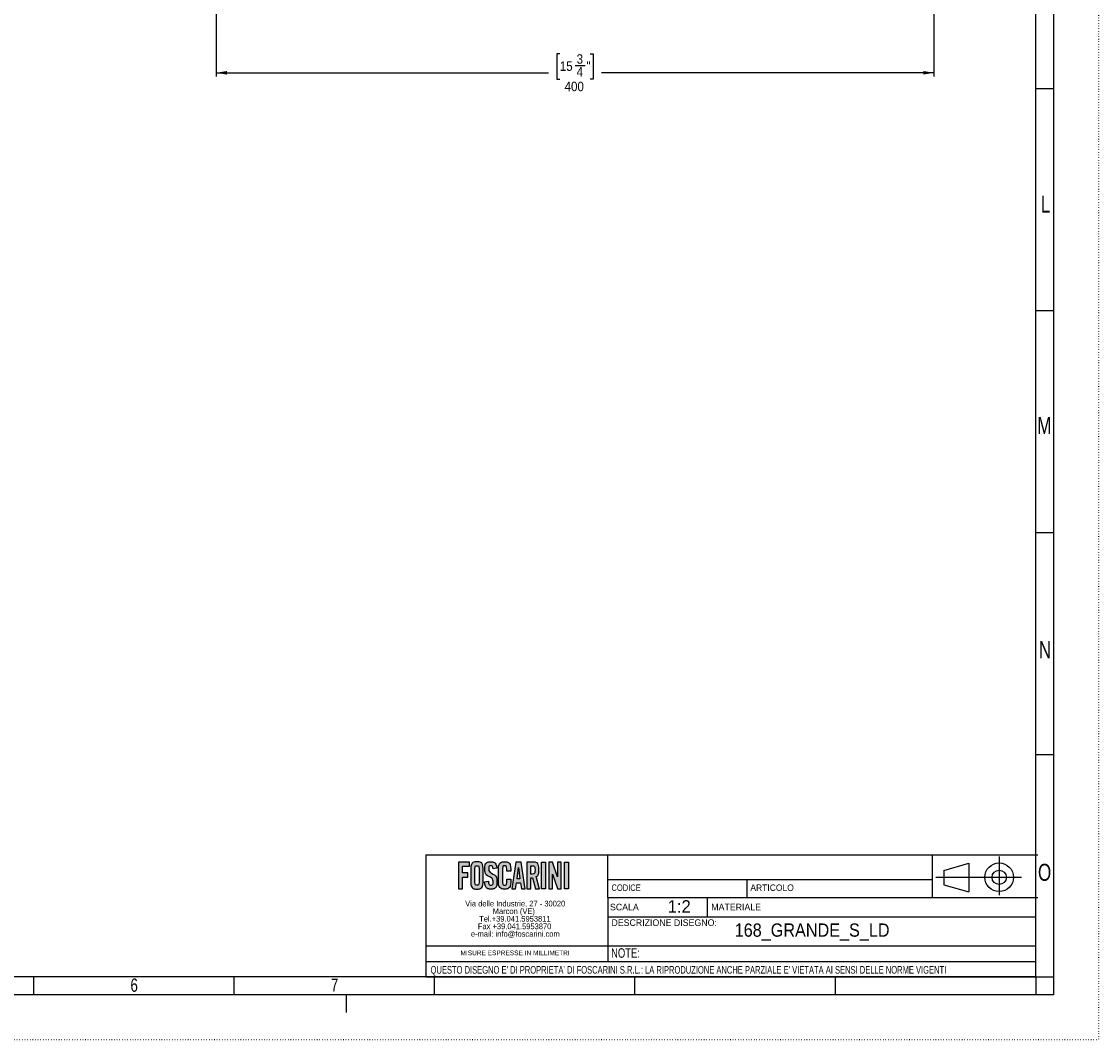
# Model space of a CAD drawing. Extents: x 0 to 594, y 0 to 841.
# Tile 3 of 9: x 294 to 594, y 0 to 284. Entities that reach past the tile are written whole.
import ezdxf
from ezdxf.enums import TextEntityAlignment as Align

# ---------------------------------------------------------------- set-up
doc = ezdxf.new("R2010")
doc.units = 0
doc.linetypes.add('SLD-PUNTI', pattern=[0.635, 0, -0.635])
doc.linetypes.add('SLD-SOLIDO', pattern=[0])
doc.layers.get('0').update_dxf_attribs({"linetype": 'CONTINUOUS'})
for name, color, linetype in [('CARTIGLIO', 7, 'SLD-SOLIDO'), ('DEFAULT', 15, 'SLD-SOLIDO'), ('FORMAT', 7, 'SLD-SOLIDO')]:
    doc.layers.add(name, color=color, linetype=linetype)
doc.styles.add('SLDTEXTSTYLE0', font='ARIAL.TTF', dxfattribs={"width": 0.948})
doc.styles.add('SLDTEXTSTYLE1', font='ARIAL.TTF', dxfattribs={"width": 0.8058})
doc.styles.add('SLDTEXTSTYLE2', font='ARIALN.TTF', dxfattribs={"width": 0.87})
doc.styles.add('SLDTEXTSTYLE3', font='GOTHIC.TTF', dxfattribs={"width": 0.913})
doc.styles.get("Standard").update_dxf_attribs({"font": 'GOTHIC.TTF'})
doc.dimstyles.new('SLDDIMSTYLE0', dxfattribs={"dimtxt": 2.645833, "dimasz": 3, "dimexe": 0, "dimexo": 0.0625, "dimgap": 0.661458, "dimtad": 0, "dimdec": 1, "dimlfac": 2, "dimrnd": 1e-09, "dimzin": 12, "dimtxsty": 'SLDTEXTSTYLE3', "dimsah": 1, "dimcen": 0.09, "dimazin": 3, "dimtfac": 1, "dimtdec": 1, "dimtofl": 0, "dimtmove": 0, "dimatfit": 3, "dimtolj": 1, "dimtzin": 12})

# ---------------------------------------------------------------- blocks, each defined once
blk = doc.blocks.new('SW_NOTE_0')
at = {"layer": 'CARTIGLIO', "color": 0, "insert": (0, 2.39), "char_height": 1.8521, "attachment_point": 1, "style": 'SLDTEXTSTYLE0'}
blk.add_mtext('DESCRIZIONE DISEGNO:', dxfattribs=at)
blk = doc.blocks.new('SW_NOTE_0_1')
at = {"layer": 'CARTIGLIO', "color": 0, "insert": (0, 2.31), "char_height": 1.793, "attachment_point": 1, "style": 'SLDTEXTSTYLE1'}
blk.add_mtext('CODICE', dxfattribs=at)
blk = doc.blocks.new('SW_NOTE_0_2')
at = {"layer": 'CARTIGLIO', "color": 0, "insert": (0, 2.39), "char_height": 1.851, "attachment_point": 1, "style": 'SLDTEXTSTYLE0'}
blk.add_mtext('SCALA', dxfattribs=at)
blk = doc.blocks.new('SW_NOTE_0_3')
at = {"layer": 'CARTIGLIO', "color": 0, "insert": (0, 2.31), "char_height": 1.793, "attachment_point": 1, "style": 'SLDTEXTSTYLE0'}
blk.add_mtext('ARTICOLO', dxfattribs=at)
blk = doc.blocks.new('SW_NOTE_0_4')
at = {"layer": 'CARTIGLIO', "color": 0, "insert": (0, 2.39), "char_height": 1.851, "attachment_point": 1, "style": 'SLDTEXTSTYLE0'}
blk.add_mtext('MATERIALE', dxfattribs=at)
blk = doc.blocks.new('SW_NOTE_0_5')
at = {"layer": 'DEFAULT', "color": 0, "insert": (3.28, 4.51), "char_height": 3.5, "attachment_point": 2, "style": 'SLDTEXTSTYLE0'}
blk.add_mtext('1:2', dxfattribs=at)
blk = doc.blocks.new('SW_NOTE_0_6')
at = {"layer": 'CARTIGLIO', "color": 0, "insert": (14.88, 1.71), "char_height": 1.3229, "attachment_point": 2, "style": 'SLDTEXTSTYLE0'}
blk.add_mtext('MISURE ESPRESSE IN MILLIMETRI', dxfattribs=at)
blk = doc.blocks.new('SW_NOTE_0_7')
at = {"layer": 'CARTIGLIO', "color": 0, "insert": (0, 2.73), "char_height": 2.11667, "attachment_point": 1, "style": 'SLDTEXTSTYLE2'}
blk.add_mtext("QUESTO DISEGNO E' DI PROPRIETA' DI FOSCARINI S.R.L.: LA RIPRODUZIONE ANCHE PARZIALE E' VIETATA AI SENSI DELLE NORME VIGENTI", dxfattribs=at)
blk = doc.blocks.new('SW_NOTE_0_8')
at = {"layer": 'CARTIGLIO', "color": 0, "insert": (0, 3.41), "char_height": 2.646, "attachment_point": 1, "style": 'SLDTEXTSTYLE2'}
blk.add_mtext('NOTE:', dxfattribs=at)
blk = doc.blocks.new('SW_NOTE_0_9')
at = {"color": 0, "linetype": 'CONTINUOUS', "char_height": 1.5875, "attachment_point": 2, "style": 'SLDTEXTSTYLE0'}
for s, insert in [('Via delle Industrie, 27 - 30020 ', (14.56, 2.05)), ('Marcon (VE)', (14.17, -0.07)), ('Tel.+39.041.5953811 ', (14.47, -2.19)), ('Fax +39.041.5953870 ', (14.39, -4.3)), ('e-mail: info@foscarini.com', (14.59, -6.42))]:
    blk.add_mtext(s, dxfattribs=dict(at, insert=insert))
blk = doc.blocks.new('BLOCCO1')
at = {"layer": 'FORMAT'}
for points in [[(-99.41, 46.99), (-97.41, 46.99), (-97.41, 48.13), (-100.55, 48.13), (-100.55, 40.69), (-99.41, 40.69), (-99.41, 43.96), (-97.92, 43.96), (-97.92, 45.1), (-99.41, 45.1)], [(-76.23, 40.69), (-77.37, 40.69), (-77.37, 48.13), (-76.23, 48.13)], [(-71.83, 48.13), (-72.91, 48.13), (-72.91, 43.98), (-74.22, 48.13), (-75.29, 48.13), (-75.29, 40.69), (-74.22, 40.69), (-74.22, 44.8), (-72.91, 40.71), (-72.91, 40.71), (-72.91, 40.69), (-71.83, 40.69)], [(-69.8, 40.69), (-70.94, 40.69), (-70.94, 48.13), (-69.8, 48.13)]]:
    blk.add_hatch(color=256, dxfattribs=at).paths.add_polyline_path(points, flags=0)
h = blk.add_hatch(color=256, dxfattribs=at)
edge = h.paths.add_edge_path(flags=0)
edge.add_spline(control_points=[(-97.07, 42.49), (-97.07, 41.44), (-96.52, 40.59), (-95.35, 40.59), (-94.17, 40.59), (-93.62, 41.44), (-93.62, 42.49)], knot_values=[0, 0, 0, 0, 1, 2, 3, 4, 4, 4, 4], weights=[1, 1, 1, 1, 1, 1, 1], degree=3, periodic=0)
edge.add_line((-93.62, 42.49), (-93.62, 46.32))
edge.add_spline(control_points=[(-93.62, 46.32), (-93.62, 47.37), (-94.17, 48.23), (-95.35, 48.23), (-96.52, 48.23), (-97.07, 47.37), (-97.07, 46.32)], knot_values=[0, 0, 0, 0, 1, 2, 3, 4, 4, 4, 4], weights=[1, 1, 1, 1, 1, 1, 1], degree=3, periodic=0)
edge.add_line((-97.07, 46.32), (-97.07, 42.49))
edge = h.paths.add_edge_path(flags=0)
edge.add_line((-95.94, 42.52), (-95.94, 46.29))
edge.add_spline(control_points=[(-95.94, 46.29), (-95.94, 46.85), (-95.8, 47.12), (-95.35, 47.12), (-94.89, 47.12), (-94.75, 46.85), (-94.75, 46.29)], knot_values=[0, 0, 0, 0, 1, 2, 3, 4, 4, 4, 4], weights=[1, 1, 1, 1, 1, 1, 1], degree=3, periodic=0)
edge.add_line((-94.75, 46.29), (-94.75, 42.52))
edge.add_spline(control_points=[(-94.75, 42.52), (-94.75, 41.97), (-94.89, 41.7), (-95.35, 41.7), (-95.8, 41.7), (-95.94, 41.97), (-95.94, 42.52)], knot_values=[0, 0, 0, 0, 1, 2, 3, 4, 4, 4, 4], weights=[1, 1, 1, 1, 1, 1, 1], degree=3, periodic=0)
h = blk.add_hatch(color=256, dxfattribs=at)
edge = h.paths.add_edge_path(flags=0)
edge.add_spline(control_points=[(-90.84, 46.29), (-90.89, 46.93), (-91.19, 47.12), (-91.44, 47.12), (-91.8, 47.12), (-92.05, 46.85), (-92.05, 46.39), (-92.05, 45.12), (-89.77, 44.51), (-89.77, 42.49), (-89.77, 41.27), (-90.5, 40.59), (-91.55, 40.59), (-92.59, 40.59), (-93.19, 41.54), (-93.23, 42.65)], knot_values=[0, 0, 0, 0, 1, 2, 3, 4, 5, 6, 7, 8, 9, 10, 11, 12, 13, 13, 13, 13], weights=[1, 1, 1, 1, 1, 1, 1, 1, 1, 1, 1, 1, 1, 1, 1, 1], degree=3, periodic=0)
edge.add_line((-93.23, 42.65), (-92.16, 42.82))
edge.add_spline(control_points=[(-92.16, 42.82), (-92.12, 42.07), (-91.85, 41.7), (-91.49, 41.7), (-91.1, 41.7), (-90.84, 41.94), (-90.84, 42.38), (-90.84, 43.85), (-93.12, 44.24), (-93.12, 46.38), (-93.12, 47.56), (-92.49, 48.23), (-91.38, 48.23), (-90.47, 48.23), (-89.87, 47.48), (-89.77, 46.43)], knot_values=[0, 0, 0, 0, 1, 2, 3, 4, 5, 6, 7, 8, 9, 10, 11, 12, 13, 13, 13, 13], weights=[1, 1, 1, 1, 1, 1, 1, 1, 1, 1, 1, 1, 1, 1, 1, 1], degree=3, periodic=0)
edge.add_line((-89.77, 46.43), (-90.84, 46.29))
h = blk.add_hatch(color=256, dxfattribs=at)
edge = h.paths.add_edge_path(flags=0)
edge.add_line((-85.91, 45.64), (-87.05, 45.64))
edge.add_line((-87.05, 45.64), (-87.05, 46.22))
edge.add_spline(control_points=[(-87.05, 46.22), (-87.05, 46.85), (-87.31, 47.12), (-87.6, 47.12), (-88.06, 47.12), (-88.2, 46.85), (-88.2, 46.29)], knot_values=[0, 0, 0, 0, 1, 2, 3, 4, 4, 4, 4], weights=[1, 1, 1, 1, 1, 1, 1], degree=3, periodic=0)
edge.add_line((-88.2, 46.29), (-88.2, 42.52))
edge.add_spline(control_points=[(-88.2, 42.52), (-88.2, 41.97), (-88.06, 41.7), (-87.6, 41.7), (-87.19, 41.7), (-87.05, 41.97), (-87.05, 42.45)], knot_values=[0, 0, 0, 0, 1, 2, 3, 4, 4, 4, 4], weights=[1, 1, 1, 1, 1, 1, 1], degree=3, periodic=0)
edge.add_line((-87.05, 42.45), (-87.05, 43.35))
edge.add_line((-87.05, 43.35), (-85.91, 43.35))
edge.add_line((-85.91, 43.35), (-85.91, 42.49))
edge.add_spline(control_points=[(-85.91, 42.49), (-85.91, 41.44), (-86.46, 40.59), (-87.6, 40.59), (-88.79, 40.59), (-89.34, 41.44), (-89.34, 42.49)], knot_values=[0, 0, 0, 0, 1, 2, 3, 4, 4, 4, 4], weights=[1, 1, 1, 1, 1, 1, 1], degree=3, periodic=0)
edge.add_line((-89.34, 42.49), (-89.34, 46.32))
edge.add_spline(control_points=[(-89.34, 46.32), (-89.34, 47.37), (-88.79, 48.23), (-87.6, 48.23), (-86.46, 48.23), (-85.91, 47.3), (-85.91, 46.19)], knot_values=[0, 0, 0, 0, 1, 2, 3, 4, 4, 4, 4], weights=[1, 1, 1, 1, 1, 1, 1], degree=3, periodic=0)
edge.add_line((-85.91, 46.19), (-85.91, 45.64))
h = blk.add_hatch(color=256, dxfattribs=at)
h.paths.add_polyline_path([(-83.2, 42.37), (-82.93, 40.7), (-81.86, 40.7), (-83.05, 48.14), (-84.48, 48.14), (-85.66, 40.7), (-84.59, 40.7), (-84.33, 42.37)], flags=0)
h.paths.add_polyline_path([(-83.76, 46.65), (-83.37, 43.44), (-84.16, 43.44)], flags=0)
h = blk.add_hatch(color=256, dxfattribs=at)
edge = h.paths.add_edge_path(flags=0)
edge.add_line((-79.03, 40.69), (-77.92, 40.69))
edge.add_line((-77.92, 40.69), (-77.92, 40.69))
edge.add_line((-77.92, 40.69), (-77.92, 40.69))
edge.add_line((-77.92, 40.69), (-77.98, 40.91))
edge.add_line((-77.98, 40.91), (-78.82, 44.06))
edge.add_spline(control_points=[(-78.82, 44.06), (-78.46, 44.26), (-78.07, 44.74), (-78.07, 45.93), (-78.07, 47.52), (-78.69, 48.13), (-79.89, 48.13)], knot_values=[0, 0, 0, 0, 1, 2, 3, 4, 4, 4, 4], weights=[1, 1, 1, 1, 1, 1, 1], degree=3, periodic=0)
edge.add_line((-79.89, 48.13), (-81.39, 48.13))
edge.add_line((-81.39, 48.13), (-81.39, 40.69))
edge.add_line((-81.39, 40.69), (-80.32, 40.69))
edge.add_line((-80.32, 40.69), (-80.32, 43.74))
edge.add_spline(control_points=[(-80.32, 43.74), (-80.16, 43.74), (-79.98, 43.75), (-79.85, 43.76)], knot_values=[0, 0, 0, 0, 1, 1, 1, 1], weights=[1, 1, 1, 1], degree=3, periodic=0)
edge.add_line((-79.85, 43.76), (-79.03, 40.69))
edge = h.paths.add_edge_path(flags=0)
edge.add_spline(control_points=[(-79.94, 47.08), (-79.36, 47.08), (-79.14, 46.82), (-79.14, 45.93), (-79.14, 45.05), (-79.36, 44.79), (-79.94, 44.79)], knot_values=[0, 0, 0, 0, 1, 2, 3, 4, 4, 4, 4], weights=[1, 1, 1, 1, 1, 1, 1], degree=3, periodic=0)
edge.add_line((-79.94, 44.79), (-80.32, 44.79))
edge.add_line((-80.32, 44.79), (-80.32, 47.08))
edge.add_line((-80.32, 47.08), (-79.94, 47.08))
at = {"layer": 'CARTIGLIO', "color": 218, "linetype": 'SLD-SOLIDO'}
for p, q in [((-109.59, 50.15), (-58.81, 50.15)), ((-58.81, 38.2), (-58.81, 50.15)), ((-58.81, 50.15), (61.25, 50.15)), ((31.84, 38.2), (31.84, 50.15)), ((-58.81, 43.3), (31.84, 43.3)), ((-20.05, 43.3), (-20.05, 38.2)), ((-55.6, 40.25), (-55.6, 40.25)), ((-58.81, 38.2), (-58.81, 24.66)), ((-58.81, 38.2), (61.25, 38.2)), ((-31.12, 38.2), (-31.12, 32.88)), ((-58.81, 32.88), (60.69, 32.88)), ((-58.81, 24.66), (-109.59, 24.66)), ((60.69, 24.66), (-58.81, 24.66)), ((-58.81, 24.66), (-58.81, 20.34)), ((60.69, 20.34), (60.69, 24.66)), ((60.69, 20.29), (60.69, 24.66)), ((-109.59, 20.34), (60.69, 20.34)), ((60.69, 16.08), (60.69, 20.34)), ((60.69, 16.08), (60.69, 20.29)), ((-109.59, 16.08), (60.69, 16.08)), ((-109.59, 16.08), (60.69, 16.08)), ((-109.59, 16.08), (60.69, 16.08))]:
    blk.add_line(p, q, dxfattribs=at)
at = {"layer": 'FORMAT', "color": 218}
for p, q in [((-109.59, 50.15), (-109.59, 16.08)), ((50.45, 49.66), (50.45, 38.89)), ((35, 45.8), (41.93, 47.8)), ((35, 45.8), (35, 41.8)), ((41.93, 47.8), (41.93, 39.8)), ((56.65, 43.8), (32.8, 43.8)), ((35, 41.8), (41.93, 39.8))]:
    blk.add_line(p, q, dxfattribs=at)
at = {"layer": 'FORMAT', "color": 7}
for p, q in [((-97.41, 48.13), (-100.55, 48.13)), ((-100.55, 48.13), (-100.55, 40.69)), ((-97.41, 46.99), (-97.41, 48.13)), ((-84.48, 48.14), (-85.66, 40.7)), ((-83.05, 48.14), (-84.48, 48.14)), ((-81.86, 40.7), (-83.05, 48.14)), ((-79.89, 48.13), (-81.39, 48.13)), ((-81.39, 48.13), (-81.39, 40.69)), ((-77.37, 40.69), (-77.37, 48.13)), ((-77.37, 48.13), (-76.23, 48.13)), ((-76.23, 48.13), (-76.23, 40.69)), ((-74.22, 48.13), (-75.29, 48.13)), ((-75.29, 48.13), (-75.29, 40.69)), ((-72.91, 43.98), (-74.22, 48.13)), ((-72.91, 48.13), (-72.91, 43.98)), ((-71.83, 48.13), (-72.91, 48.13)), ((-71.83, 40.69), (-71.83, 48.13)), ((-70.94, 40.69), (-70.94, 48.13)), ((-70.94, 48.13), (-69.8, 48.13)), ((-69.8, 48.13), (-69.8, 40.69)), ((-99.41, 45.1), (-99.41, 46.99)), ((-99.41, 46.99), (-97.41, 46.99)), ((-97.07, 46.32), (-97.07, 42.49)), ((-95.94, 42.52), (-95.94, 46.29)), ((-94.75, 46.29), (-94.75, 42.52)), ((-93.62, 42.49), (-93.62, 46.32)), ((-89.77, 46.43), (-90.84, 46.29)), ((-89.34, 42.49), (-89.34, 46.32)), ((-88.2, 46.29), (-88.2, 42.52)), ((-87.05, 45.64), (-87.05, 46.22)), ((-85.91, 45.64), (-87.05, 45.64)), ((-85.91, 46.19), (-85.91, 45.64)), ((-84.16, 43.44), (-83.76, 46.65)), ((-83.76, 46.65), (-83.37, 43.44)), ((-80.32, 44.79), (-80.32, 47.08)), ((-80.32, 47.08), (-79.94, 47.08)), ((-97.92, 45.1), (-99.41, 45.1)), ((-99.41, 40.69), (-99.41, 43.96)), ((-99.41, 43.96), (-97.92, 43.96)), ((-97.92, 43.96), (-97.92, 45.1)), ((-93.23, 42.65), (-92.16, 42.82)), ((-87.05, 42.45), (-87.05, 43.35)), ((-87.05, 43.35), (-85.91, 43.35)), ((-85.91, 43.35), (-85.91, 42.49)), ((-84.59, 40.7), (-84.33, 42.37)), ((-84.33, 42.37), (-83.2, 42.37)), ((-83.37, 43.44), (-84.16, 43.44)), ((-83.2, 42.37), (-82.93, 40.7)), ((-79.94, 44.79), (-80.32, 44.79)), ((-80.32, 40.69), (-80.32, 43.74)), ((-79.85, 43.76), (-79.03, 40.69)), ((-77.98, 40.91), (-78.82, 44.06)), ((-74.22, 40.69), (-74.22, 44.8)), ((-74.22, 44.8), (-72.91, 40.71)), ((-100.55, 40.69), (-99.41, 40.69)), ((-85.66, 40.7), (-84.59, 40.7)), ((-82.93, 40.7), (-81.86, 40.7)), ((-81.39, 40.69), (-80.32, 40.69)), ((-79.03, 40.69), (-77.92, 40.69)), ((-77.92, 40.69), (-77.98, 40.91)), ((-77.92, 40.69), (-77.92, 40.69)), ((-77.92, 40.69), (-77.92, 40.69)), ((-76.23, 40.69), (-77.37, 40.69)), ((-75.29, 40.69), (-74.22, 40.69)), ((-72.91, 40.71), (-72.91, 40.71)), ((-72.91, 40.71), (-72.91, 40.69)), ((-72.91, 40.69), (-71.83, 40.69)), ((-69.8, 40.69), (-70.94, 40.69))]:
    blk.add_line(p, q, dxfattribs=at)
at = {"layer": 'FORMAT', "color": 218}
for radius in [4, 2]:
    blk.add_circle((50.45, 43.88), radius, dxfattribs=at)
at = {"layer": 'FORMAT', "color": 7}
for points in [[(-93.62, 46.32), (-93.62, 47.37), (-94.17, 48.23), (-95.35, 48.23), (-96.52, 48.23), (-97.07, 47.37), (-97.07, 46.32)], [(-92.16, 42.82), (-92.12, 42.07), (-91.85, 41.7), (-91.49, 41.7), (-91.1, 41.7), (-90.84, 41.94), (-90.84, 42.38), (-90.84, 43.85), (-93.12, 44.24), (-93.12, 46.38), (-93.12, 47.56), (-92.49, 48.23), (-91.38, 48.23), (-90.47, 48.23), (-89.87, 47.48), (-89.77, 46.43)], [(-89.34, 46.32), (-89.34, 47.37), (-88.79, 48.23), (-87.6, 48.23), (-86.46, 48.23), (-85.91, 47.3), (-85.91, 46.19)], [(-78.82, 44.06), (-78.46, 44.26), (-78.07, 44.74), (-78.07, 45.93), (-78.07, 47.52), (-78.69, 48.13), (-79.89, 48.13)], [(-95.94, 46.29), (-95.94, 46.85), (-95.8, 47.12), (-95.35, 47.12), (-94.89, 47.12), (-94.75, 46.85), (-94.75, 46.29)], [(-90.84, 46.29), (-90.89, 46.93), (-91.19, 47.12), (-91.44, 47.12), (-91.8, 47.12), (-92.05, 46.85), (-92.05, 46.39), (-92.05, 45.12), (-89.77, 44.51), (-89.77, 42.49), (-89.77, 41.27), (-90.5, 40.59), (-91.55, 40.59), (-92.59, 40.59), (-93.19, 41.54), (-93.23, 42.65)], [(-87.05, 46.22), (-87.05, 46.85), (-87.31, 47.12), (-87.6, 47.12), (-88.06, 47.12), (-88.2, 46.85), (-88.2, 46.29)], [(-79.94, 47.08), (-79.36, 47.08), (-79.14, 46.82), (-79.14, 45.93), (-79.14, 45.05), (-79.36, 44.79), (-79.94, 44.79)], [(-97.07, 42.49), (-97.07, 41.44), (-96.52, 40.59), (-95.35, 40.59), (-94.17, 40.59), (-93.62, 41.44), (-93.62, 42.49)], [(-94.75, 42.52), (-94.75, 41.97), (-94.89, 41.7), (-95.35, 41.7), (-95.8, 41.7), (-95.94, 41.97), (-95.94, 42.52)], [(-85.91, 42.49), (-85.91, 41.44), (-86.46, 40.59), (-87.6, 40.59), (-88.79, 40.59), (-89.34, 41.44), (-89.34, 42.49)], [(-88.2, 42.52), (-88.2, 41.97), (-88.06, 41.7), (-87.6, 41.7), (-87.19, 41.7), (-87.05, 41.97), (-87.05, 42.45)], [(-80.32, 43.74), (-80.16, 43.74), (-79.98, 43.75), (-79.85, 43.76)]]:
    blk.add_open_spline(points, degree=3, dxfattribs=at)
at = {"color": 7, "linetype": 'CONTINUOUS'}
blk.add_blockref('SW_NOTE_0_9', (-99.23, 35.28), dxfattribs=at)
at = {"layer": 'CARTIGLIO', "color": 7}
for name, p in [('SW_NOTE_0_1', (-57.8, 39.57)), ('SW_NOTE_0_3', (-19.02, 39.57)), ('SW_NOTE_0_2', (-58.21, 34.1)), ('SW_NOTE_0_4', (-29.93, 34.1)), ('SW_NOTE_0', (-57.8, 29.75)), ('SW_NOTE_0_8', (-57.9, 20.65)), ('SW_NOTE_0_6', (-99.59, 21.72)), ('SW_NOTE_0_7', (-108.3, 16.36))]:
    blk.add_blockref(name, p, dxfattribs=at)
at = {"layer": 'DEFAULT', "color": 15}
blk.add_blockref('SW_NOTE_0_5', (-42.16, 32.98), dxfattribs=at)
at = {"layer": 'FORMAT', "color": 7, "style": 'SLDTEXTSTYLE3', "width": 0.913}
blk.add_attdef('AUTOATTR2', text='', height=3.7, dxfattribs=at).set_placement((-25.58, 26.17), align=Align.BOTTOM_LEFT)
at = {"layer": 'FORMAT', "color": 7}
for tag in ['AUTOATTR0', 'AUTOATTR1']:
    blk.add_attdef(tag, (0, 0), '', height=3.53, dxfattribs=at)
blk = doc.blocks.new('_D_4')
at = {"layer": 'FORMAT', "color": 7}
for p, q in [((348.19, 388.5), (348.19, 269.02)), ((548.56, 374.7), (548.56, 269.02)), ((444.11, 275.35), (443.31, 275.35)), ((443.31, 275.35), (443.31, 268.22)), ((452.63, 275.35), (453.43, 275.35)), ((453.43, 275.35), (453.43, 268.22)), ((448.41, 272.06), (451.15, 272.06)), ((348.19, 270.02), (440.99, 270.02)), ((443.31, 268.22), (444.11, 268.22)), ((453.43, 268.22), (452.63, 268.22)), ((548.56, 270.02), (455.75, 270.02))]:
    blk.add_line(p, q, dxfattribs=at)
for points in [[(348.19, 270.02), (351.19, 269.52), (351.19, 270.52)], [(548.56, 270.02), (545.56, 270.52), (545.56, 269.52)]]:
    blk.add_solid(points, dxfattribs=at)
at = {"layer": 'FORMAT', "color": 7, "attachment_point": 1, "style": 'SLDTEXTSTYLE3'}
for s, insert, char_height in [('3', (448.8, 275.2), 2.65), ('15', (444.11, 273.21), 2.646), ('4', (448.8, 271.6), 2.65), ('"', (451.54, 273.21), 2.65), ('400', (445.44, 267.53), 2.646)]:
    blk.add_mtext(s, dxfattribs=dict(at, insert=insert, char_height=char_height))

msp = doc.modelspace()

# ---------------------------------------------------------------- linework, layer by layer
at = {"color": 7, "linetype": 'SLD-PUNTI'}
for p in [(594.499, 841), (0.001, -0.001)]:
    msp.add_line(p, (594.499, -0.001), dxfattribs=at)
at = {"color": 7, "linetype": 'SLD-SOLIDO'}
for p, q in [((582.001, 12.499), (582.001, 828.499)), ((577.001, 17.499), (577.001, 823.499)), ((582.001, 265.499), (577.001, 265.499)), ((582.001, 265.499), (577.001, 265.499)), ((582.001, 203.499), (577.001, 203.499)), ((582.001, 203.499), (577.001, 203.499)), ((582.001, 141.499), (577.001, 141.499)), ((582.001, 141.499), (577.001, 141.499)), ((582.001, 79.499), (577.001, 79.499)), ((582.001, 79.499), (577.001, 79.499)), ((577.001, 17.499), (17.501, 17.499)), ((297.251, 12.499), (297.251, 17.499)), ((353.201, 12.499), (353.201, 17.499)), ((409.151, 12.499), (409.151, 17.499)), ((465.101, 12.499), (465.101, 17.499)), ((521.051, 12.499), (521.051, 17.499)), ((577.001, 17.499), (577.001, 12.499)), ((577.001, 17.499), (582.001, 17.499)), ((582.001, 12.499), (12.501, 12.499)), ((384.499, 12.499), (384.499, 7.499))]:
    msp.add_line(p, q, dxfattribs=at)

# ---------------------------------------------------------------- block references
at = {"layer": 'FORMAT'}
ref = msp.add_blockref('BLOCCO1', (516.333, 1.418), dxfattribs=at)
ref.add_attrib('AUTOATTR2', '168_GRANDE_S_LD', dxfattribs={"color": 7, "height": 3.70417, "style": 'SLDTEXTSTYLE3', "width": 0.913}).set_placement((492.939, 27.592), align=Align.BOTTOM_LEFT)

# ---------------------------------------------------------------- texts
at = {"color": 7, "linetype": 'CONTINUOUS', "attachment_point": 2, "style": 'SLDTEXTSTYLE2'}
for s, insert, char_height in [('L', (579.727, 235.716), 4.763), ('M', (579.388, 173.893), 4.763), ('N', (579.563, 111.261), 4.763), ('O', (579.463, 49.079), 4.763), ('6', (325.275, 17.028), 3.704), ('7', (381.225, 17.028), 3.704)]:
    msp.add_mtext(s, dxfattribs=dict(at, insert=insert, char_height=char_height))

# ---------------------------------------------------------------- dimensions: what is measured, and where the dimension line sits
at = {"layer": 'FORMAT', "color": 7}
dim = msp.add_linear_dim(base=(548.556, 270.021), p1=(348.188, 389.501), p2=(548.556, 375.703), dimstyle='SLDDIMSTYLE0', dxfattribs=at)
dim.commit()
dim.dimension.update_dxf_attribs({"geometry": '_D_4', "text_midpoint": (448.372, 270.021), "dimtype": 160})

doc.saveas('drawing.dxf')
